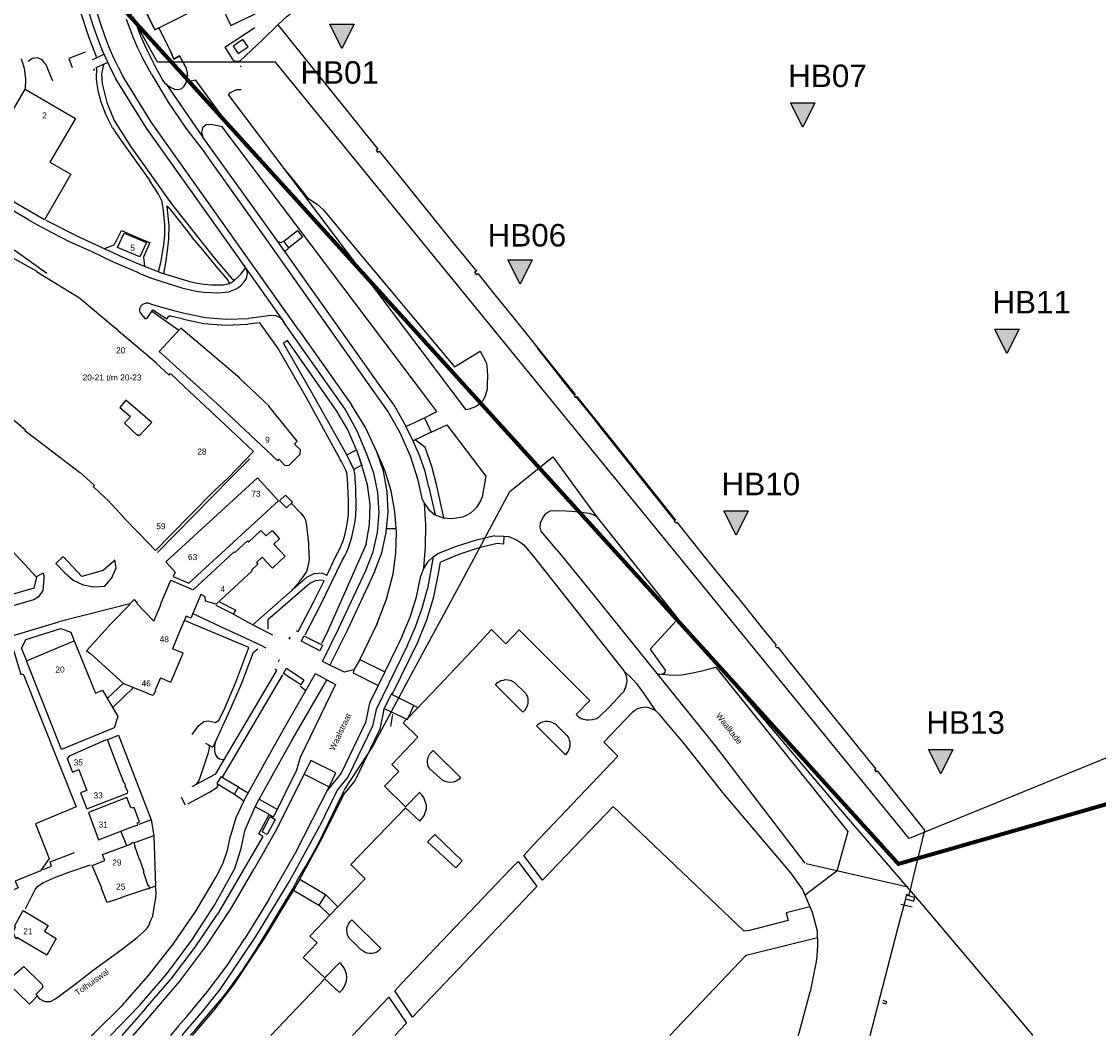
# Model space of a CAD drawing. Extents: x 158343 to 162498, y 431347 to 434500.
# Tile 2 of 68: x 158590 to 158861, y 433000 to 433254. Entities that reach past the tile are written whole.
import ezdxf

# ---------------------------------------------------------------- set-up
doc = ezdxf.new("R2010")
doc.units = 0
doc.header["$LTSCALE"] = 10
doc.header["$MEASUREMENT"] = 0
for name, color, linetype in [('33_trappen en balustraden', 252, 'CONTINUOUS'), ('44_plafonds', 8, 'CONTINUOUS'), ('47_binneninrichting', 8, 'CONTINUOUS'), ('B03', 8, 'CONTINUOUS'), ('G02', 8, 'CONTINUOUS'), ('HUISNUM', 7, 'CONTINUOUS'), ('STRNM', 7, 'CONTINUOUS'), ('WB-STEEKMONSTER', 7, 'CONTINUOUS'), ('X-XX-AL-grens_project-G', 7, 'AL-grens_project')]:
    doc.layers.add(name, color=color, linetype=linetype)
doc.layers.add('MEET', color=6, linetype='CONTINUOUS', plot=False)
doc.styles.add('STANDAARD', font='arial.ttf')
doc.styles.add('Style-STANDARD', font='arial.ttf')
doc.linetypes.add('AL-grens_project', pattern='A,3.5,-2,[8,CCS.shx,S=2.5,R=0,X=0,Y=0],-2,3.5', length=11)

# ---------------------------------------------------------------- blocks, each defined once
blk = doc.blocks.new('STEEK')
at = {"layer": 'WB-STEEKMONSTER'}
blk.add_lwpolyline([(-2.7, 5.4), (2.7, 5.4), (0, 0)], close=True, dxfattribs=at)
blk.add_solid([(0, 0), (2.7, 5.4), (-2.7, 5.4)], dxfattribs=at)
at = {"layer": 'WB-STEEKMONSTER', "style": 'STANDAARD'}
blk.add_attdef('BNO', (-3.22, 8.87), '', height=5, dxfattribs=at)

msp = doc.modelspace()

# ---------------------------------------------------------------- linework, layer by layer
at = {"layer": '33_trappen en balustraden', "flags": 128}
for points in [[(158654.64, 433253.59), (158656.98, 433255.82), (158658.67, 433257.09), (158660.12, 433258.2), (158663.04, 433260.12), (158670.02, 433264.85), (158674.49, 433267.8), (158678.36, 433270.57), (158679.01, 433271.03), (158679.49, 433271.42), (158679.72, 433271.66), (158680.26, 433272.34), (158682.26, 433275.69), (158683.29, 433277.57), (158682.9, 433278.48)], [(158654.65, 433253.59), (158661.22, 433245.47), (158668.16, 433236.87), (158679.74, 433222.44), (158679.35, 433222.16), (158679.72, 433221.68), (158680.11, 433221.93), (158683.81, 433217.42), (158694.08, 433204.57), (158698.97, 433198.47), (158704.5, 433191.76), (158704.06, 433191.46), (158704.49, 433190.97), (158704.86, 433191.19), (158709.17, 433185.89), (158713.89, 433179.99), (158717.69, 433175.28), (158720.95, 433171.26), (158729.34, 433160.81), (158729.02, 433160.54), (158729.39, 433160.1), (158729.73, 433160.34), (158740.16, 433147.33), (158754.46, 433129.32), (158754.14, 433129.08), (158754.56, 433128.56), (158754.85, 433128.77), (158761.37, 433120.63), (158765.28, 433115.8), (158770.72, 433109.14), (158776.65, 433101.74), (158779.8, 433097.92), (158779.53, 433097.72), (158779.92, 433097.24), (158780.17, 433097.42), (158784.36, 433092.15), (158792.1, 433082.55), (158798.89, 433074.18), (158804.78, 433066.85), (158804.48, 433066.64), (158804.87, 433066.17), (158805.17, 433066.39), (158817.05, 433051.53), (158813.11, 433035.18), (158812.41, 433035.36)], [(158803.4, 433000), (158807.18, 433014.57), (158810.38, 433027.17), (158812.29, 433034.3), (158812.53, 433035.32)]]:
    msp.add_lwpolyline(points, dxfattribs=at)
at = {"layer": '44_plafonds', "flags": 128}
for points in [[(158673.02, 433298.11), (158631.08, 433278.05), (158642.83, 433253.49), (158677.99, 433270.31), (158676.1, 433274.3), (158682.97, 433277.56), (158673.02, 433298.11)], [(158635.31, 433258.12), (158626.94, 433275.2), (158615.38, 433269.6), (158623.79, 433252.4), (158635.31, 433258.12)], [(158647.21, 433248.13), (158645.89, 433249.93), (158643.42, 433248.24), (158644.7, 433246.42), (158647.21, 433248.13)], [(158603.82, 433230.14), (158597.45, 433219.16), (158602.68, 433216.13), (158596.04, 433204.68), (158578.23, 433215.01), (158584, 433224.97), (158584.22, 433224.84), (158585.68, 433227.36), (158585.46, 433227.49), (158591.24, 433237.44), (158603.82, 433230.14)], [(158660.86, 433200.32), (158657.42, 433197.69), (158656.15, 433199.33), (158659.6, 433201.97), (158660.86, 433200.32)], [(158621.68, 433198.98), (158620.01, 433195.39), (158614.43, 433197.74), (158616.09, 433201.36), (158621.68, 433198.98)], [(158587.8, 433195.33), (158594.13, 433191.82), (158594.04, 433191.71)], [(158594.04, 433191.71), (158604.85, 433185.1), (158613.92, 433177.46)], [(158614.58, 433176.94), (158613.92, 433177.46)], [(158660.3, 433145.9), (158660.34, 433146.96), (158658.86, 433148.38), (158659.51, 433149.12), (158652.39, 433157.88), (158652.49, 433157.95), (158645.07, 433164.94), (158645.08, 433164.96), (158630.29, 433177.51), (158624.85, 433171.64), (158639.38, 433158.63), (158639.35, 433158.55), (158654.66, 433144.2), (158654.99, 433144.58), (158656.34, 433143.08), (158657.4, 433143.07), (158660.3, 433145.9)], [(158614.58, 433176.94), (158624.16, 433168.83), (158624.07, 433168.72)], [(158624.07, 433168.72), (158627.33, 433165.68), (158627.7, 433166.1), (158631.16, 433162.87)], [(158631.16, 433162.87), (158644.12, 433150.75)], [(158591.28, 433151.91), (158587.15, 433155.39), (158587.11, 433155.31), (158586.8, 433155.59), (158586.91, 433155.72), (158582.8, 433159.36), (158582.62, 433159.18), (158582.31, 433159.44)], [(158616.45, 433159.39), (158615, 433157.61)], [(158622.98, 433153.86), (158616.45, 433159.39)], [(158615, 433157.61), (158617.69, 433155.36), (158616.15, 433153.64)], [(158616.15, 433153.64), (158619.43, 433150.59)], [(158622.51, 433153.36), (158619.8, 433150.46), (158619.53, 433150.7), (158619.43, 433150.59)], [(158622.51, 433153.36), (158622.98, 433153.86)], [(158688.6, 433149.18), (158686.83, 433152.79), (158691.48, 433154.99), (158693.17, 433151.38), (158688.6, 433149.18)], [(158595.97, 433148.02), (158591.1, 433151.71), (158591.28, 433151.91)], [(158644.12, 433150.75), (158648.54, 433146.54)], [(158599.61, 433145.26), (158595.97, 433148.02)], [(158604.82, 433141.31), (158599.61, 433145.26)], [(158648.54, 433146.54), (158642.21, 433139.97)], [(158675.68, 433143.15), (158673.71, 433142.06), (158671.96, 433145.72), (158674.41, 433146.97), (158675.68, 433143.15)], [(158608.36, 433138.24), (158604.99, 433141.25), (158604.95, 433141.21), (158604.82, 433141.31)], [(158642.21, 433139.97), (158638.79, 433136.79), (158632.25, 433130.18), (158623.94, 433121.72), (158619.8, 433125.99)], [(158632.27, 433113.48), (158654.84, 433134.15), (158649.54, 433139.94), (158626.53, 433118.86), (158628.87, 433116.28), (158628.4, 433115.21), (158632.27, 433113.48)], [(158611.25, 433134.99), (158608.36, 433137.67), (158608.64, 433138), (158608.36, 433138.24)], [(158619.8, 433125.99), (158616.07, 433129.84), (158616.1, 433129.86), (158611.98, 433134.32), (158611.25, 433134.99)], [(158658.31, 433133.8), (158656.8, 433132.41), (158655.05, 433134.19), (158656.57, 433135.61)], [(158658.31, 433133.8), (158656.57, 433135.61)], [(158583.2, 433126.41), (158583.62, 433125.94), (158585.82, 433123.61), (158585.93, 433123.76), (158594.05, 433114.98), (158593.39, 433112.22), (158581.83, 433108.92)], [(158633.42, 433111.81), (158643.72, 433121.34), (158643.82, 433121.23), (158647, 433124.14), (158647.29, 433123.82), (158650.42, 433126.72), (158651.72, 433125.34), (158653.24, 433126.75), (158655.07, 433124.61), (158653.63, 433123.3), (158656.49, 433120.25), (158653.3, 433117.29), (158650.76, 433120.02), (158649.28, 433118.68), (158649.64, 433118.27), (158648.05, 433116.76), (158648.17, 433116.63), (158639.14, 433108.22), (158636.53, 433109.01), (158636.41, 433110.08), (158635.32, 433110.63)], [(158625.16, 433089.71), (158623.88, 433086.61), (158623.92, 433086.57), (158623.37, 433085.32), (158622.08, 433085.73), (158622.12, 433085.82), (158616.01, 433088.27), (158607.59, 433095.85), (158607.52, 433095.75), (158606.62, 433096.56), (158612.83, 433103.39), (158617.54, 433108.21), (158617.5, 433108.3), (158618.55, 433109.38), (158619.36, 433108.52), (158619.28, 433108.44), (158623.5, 433103.95), (158625.31, 433108.08), (158625.17, 433108.14), (158627.81, 433114.27), (158633.42, 433111.81)], [(158635.32, 433110.63), (158632.85, 433104.74), (158631.67, 433105.26), (158630.04, 433101.51), (158628.2, 433097.06)], [(158591.56, 433094.01), (158603.51, 433099.04), (158608.89, 433085.86), (158610.67, 433086.68), (158614.5, 433080.08), (158613.54, 433077.17), (158600.36, 433071.78), (158591.56, 433094.01)], [(158665.88, 433097.91), (158665.19, 433096.56), (158660.57, 433098.94), (158661.22, 433100.28), (158665.88, 433097.91)], [(158552.7, 433088.12), (158567.92, 433092.54), (158576.59, 433095.34), (158576.67, 433095.06), (158587.77, 433098.37), (158590.1, 433090.6), (158590.74, 433090.76), (158604.05, 433057.34), (158593.79, 433053.11), (158597.21, 433044.37), (158595.04, 433041.28), (158588.72, 433038.69), (158589.43, 433037.03), (158585.09, 433035.08), (158580.37, 433048.65), (158573.9, 433046.71)], [(158625.16, 433089.71), (158627.77, 433088.62), (158630.89, 433095.94), (158628.2, 433097.06)], [(158660.41, 433088.02), (158656.04, 433090.84), (158656.83, 433092.15), (158661.19, 433089.27), (158660.41, 433088.02)], [(158681.33, 433082.01), (158687.18, 433079.27), (158688.77, 433082.83), (158683.07, 433085.63), (158681.33, 433082.01)], [(158614.4, 433067.56), (158611.94, 433073.98), (158611.55, 433074.16), (158602.27, 433070.11), (158601.78, 433069.48), (158603.13, 433066.04), (158604.67, 433066.7), (158605.67, 433064.1)], [(158605.67, 433064.1), (158606.68, 433061.5), (158605.07, 433060.87), (158606.68, 433056.86), (158616.88, 433060.81), (158616.98, 433061.11), (158616.35, 433062.59), (158616.42, 433062.83), (158616.3, 433063.15), (158616.04, 433063.28), (158614.4, 433067.56)], [(158640.33, 433064.92), (158639.32, 433063.2), (158643.79, 433060.57), (158644.8, 433062.29), (158640.33, 433064.92)], [(158619.9, 433053.56), (158618.56, 433057.23), (158618.02, 433057.02), (158617.95, 433057.21), (158617.71, 433057.11), (158616.76, 433059.71), (158607.12, 433055.94), (158609.62, 433049.08), (158618.91, 433052.72), (158618.96, 433052.6), (158619.55, 433052.83), (158619.36, 433053.35), (158619.9, 433053.56)], [(158611.21, 433043.91), (158610.65, 433045.43), (158617.91, 433048.11), (158617.83, 433048.29), (158618.43, 433048.47), (158618.79, 433047.65), (158618.7, 433047.61), (158619.84, 433044.24), (158619.95, 433044.26), (158620.99, 433041.15), (158620.86, 433041.13), (158622.05, 433037.66), (158622.18, 433037.69), (158622.44, 433036.88), (158621.95, 433036.67), (158621.89, 433036.82), (158615.16, 433034.54), (158615.19, 433034.45), (158611.8, 433033.34), (158611.73, 433033.56), (158611.75, 433033.57), (158610.37, 433036.91), (158610.44, 433036.93), (158608.02, 433042.61), (158611.21, 433043.91)], [(158812.3, 433034.25), (158814.31, 433033.74), (158814.54, 433034.66), (158812.54, 433035.17)], [(158599.03, 433024.31), (158596.63, 433020.17), (158589.12, 433024.61), (158588.88, 433024.25), (158588.21, 433025.89), (158588.83, 433027.24), (158588.51, 433027.43), (158590.73, 433031.37), (158596.96, 433027.61), (158596.08, 433026.15), (158599.03, 433024.31)], [(158806.38, 433008.25), (158807.34, 433007.93), (158807.54, 433008.44), (158806.64, 433008.74)]]:
    msp.add_lwpolyline(points, dxfattribs=at)
at = {"layer": '47_binneninrichting', "flags": 128}
for points in [[(158607.31, 433250.35), (158605.02, 433257.24), (158603.22, 433264.28)], [(158607.22, 433256.69), (158608.41, 433253), (158609.72, 433249.35)], [(158609.12, 433256.97), (158610.29, 433253.34), (158611.58, 433249.75)], [(158618.34, 433255.74), (158619.23, 433253.27), (158620.2, 433250.83)], [(158616.6, 433255.03), (158617.48, 433252.61), (158618.44, 433250.22)], [(158641.31, 433248.02), (158643.34, 433244.86), (158643.62, 433244.62), (158643.79, 433244.56), (158644.01, 433244.5), (158644.07, 433244.5), (158644.23, 433244.47), (158644.43, 433244.47), (158644.68, 433244.46), (158644.84, 433244.46), (158645, 433244.49), (158645.11, 433244.54), (158650.89, 433249.96), (158654.64, 433253.59)], [(158641.31, 433248.02), (158648.89, 433252.91)], [(158609.06, 433245.8), (158607.31, 433250.35)], [(158618.44, 433250.22), (158619.46, 433247.86), (158620.56, 433245.53)], [(158620.2, 433250.83), (158621.15, 433248.64), (158622.17, 433246.48)], [(158624.84, 433252.71), (158627.68, 433247.01), (158628.55, 433245.04), (158630, 433245.85)], [(158609.72, 433249.35), (158610.66, 433246.97), (158611.68, 433244.63)], [(158611.58, 433249.75), (158612.49, 433247.45), (158613.48, 433245.19)], [(158591.28, 433237.46), (158591.35, 433240.05), (158591.01, 433242.62), (158590.28, 433245.1)], [(158596.34, 433243.85), (158595.51, 433244.87), (158594.29, 433245.35), (158592.99, 433245.18), (158591.93, 433244.41)], [(158606.28, 433246.77), (158602.18, 433245.19), (158603, 433242.88)], [(158608.12, 433244.87), (158610.98, 433246.22)], [(158609.06, 433245.32), (158609.15, 433245.56), (158609.06, 433245.8)], [(158613.48, 433245.19), (158614.55, 433242.96), (158615.7, 433240.77)], [(158623.04, 433241.03), (158620.56, 433245.53)], [(158622.17, 433246.48), (158623.93, 433243.02), (158625.8, 433239.61)], [(158630, 433245.85), (158631.14, 433243.74)], [(158596.34, 433243.85), (158598.09, 433239.56)], [(158608.38, 433242.18), (158608.39, 433242.17), (158608.47, 433242.28), (158608.64, 433242.46), (158608.67, 433242.53)], [(158608.99, 433242.89), (158609.37, 433243.05)], [(158610.26, 433234.2), (158609.51, 433237.06), (158609.14, 433240.01), (158609.18, 433242.97)], [(158609.37, 433243.05), (158611.91, 433244.13)], [(158610.9, 433243.7), (158610.35, 433241.3), (158610.56, 433238.84)], [(158611.68, 433244.63), (158612.77, 433242.32), (158613.94, 433240.04)], [(158631.92, 433241.92), (158631.63, 433242.87), (158631.14, 433243.74)], [(158645.17, 433243.22), (158645.45, 433243.21)], [(158646.58, 433192.63), (158621.68, 433227.72), (158613.94, 433240.04)], [(158645.64, 433197.18), (158622.97, 433229.12), (158615.7, 433240.77)], [(158623.04, 433241.03), (158627.1, 433234.23), (158631.57, 433227.68), (158636.45, 433221.43)], [(158625.8, 433239.61), (158626.18, 433239.07), (158626.66, 433238.61)], [(158631.15, 433238.24), (158631.61, 433239.04), (158631.91, 433239.93)], [(158631.91, 433239.93), (158632.02, 433240.92), (158631.92, 433241.92)], [(158610.56, 433238.84), (158611.72, 433234.14), (158613.54, 433229.65)], [(158626.66, 433238.61), (158627.64, 433237.96), (158628.72, 433237.5)], [(158626.66, 433238.61), (158635.77, 433225.54)], [(158628.72, 433237.5), (158629.43, 433237.39), (158630.14, 433237.51)], [(158630.14, 433237.51), (158630.7, 433237.79), (158631.15, 433238.24)], [(158642.27, 433235.96), (158642.33, 433236.16), (158642.73, 433236.65), (158643.42, 433237.01), (158644.35, 433237.39), (158645.41, 433237.36)], [(158613.11, 433227.8), (158611.55, 433230.94), (158610.26, 433234.2)], [(158642.27, 433235.96), (158701.88, 433157.01)], [(158535.23, 433229.59), (158536.61, 433230.91), (158568.3, 433208.9), (158588.95, 433196.83), (158596.66, 433191.27)], [(158613.54, 433229.65), (158617.72, 433223.04), (158627.94, 433208.7), (158638.67, 433195.17), (158643.04, 433190.05)], [(158637.88, 433228.59), (158636.69, 433228.49), (158635.77, 433227.73), (158635.45, 433226.58), (158635.82, 433225.46)], [(158691.48, 433154.99), (158694.58, 433156.57), (158692.56, 433159.22), (158640.64, 433227.99), (158637.88, 433228.59)], [(158613.11, 433227.8), (158614.17, 433226.24), (158615.23, 433224.68)], [(158615.23, 433224.68), (158618.81, 433219.62), (158622.43, 433214.6)], [(158680.23, 433163.09), (158667.42, 433181.18), (158652.57, 433202.15), (158635.82, 433225.46)], [(158678.61, 433161.86), (158666.18, 433179.45), (158650.86, 433201.08), (158636.45, 433221.43)], [(158656.17, 433217.55), (158658.53, 433214.72), (158662.2, 433210.16), (158663.29, 433209.41), (158664.59, 433208.53), (158666.02, 433207.25), (158672.78, 433199.04), (158699.01, 433167.82), (158705.42, 433171.75), (158707.02, 433168.68), (158707.2, 433167.03), (158707.28, 433165.33), (158707.25, 433163.51), (158707.23, 433162.18), (158706.68, 433160.46), (158706.09, 433159.32), (158705.25, 433158.42), (158704.26, 433157.73), (158702.71, 433157.19), (158701.88, 433157.01)], [(158624.11, 433212.05), (158623.29, 433213.34), (158622.43, 433214.6)], [(158592.02, 433204.66), (158591.18, 433205.18), (158589.64, 433206.14), (158579.43, 433212.11)], [(158625.23, 433210.13), (158624.68, 433211.1), (158624.11, 433212.05)], [(158625.53, 433209.44), (158625.39, 433209.79), (158625.23, 433210.13)], [(158625.61, 433209.08), (158625.58, 433209.26), (158625.53, 433209.44)], [(158625.91, 433207.02), (158625.77, 433208.05), (158625.61, 433209.08)], [(158626.3, 433203.47), (158626.12, 433205.25), (158625.91, 433207.02)], [(158627.03, 433208.07), (158626.88, 433208.11), (158626.79, 433207.99)], [(158626.79, 433207.99), (158626.96, 433206.44)], [(158627.41, 433207.6), (158627.03, 433208.07)], [(158627.41, 433207.6), (158630.26, 433203.89), (158633.14, 433200.21)], [(158592.02, 433204.66), (158594.11, 433203.49), (158596.17, 433202.44), (158602.29, 433199.27), (158607.95, 433196.75)], [(158596.4, 433204.59), (158604.87, 433200.33), (158615.61, 433195.36), (158619.27, 433193.77), (158620.54, 433193.28), (158625.62, 433191.34)], [(158626.96, 433206.44), (158627.27, 433203.2), (158627.24, 433199.95)], [(158613.99, 433199.19), (158615.39, 433202.02), (158620.59, 433199.71)], [(158626.03, 433198.37), (158626.31, 433200.82), (158626.32, 433203.29)], [(158626.32, 433203.29), (158626.31, 433203.38), (158626.3, 433203.47)], [(158611.16, 433197.49), (158613.6, 433198.45), (158614.02, 433199.24)], [(158620.59, 433199.71), (158622.51, 433198.97), (158620.96, 433195.29), (158621.15, 433193.04)], [(158627.24, 433199.95), (158626.9, 433196.89), (158626.41, 433193.85)], [(158642.18, 433189.53), (158639.13, 433193.07), (158635.82, 433197.16), (158633.14, 433200.21)], [(158654.6, 433199.29), (158655.38, 433199.02), (158656.15, 433199.33)], [(158607.93, 433196.76), (158613.12, 433194.26), (158619.41, 433191.51), (158619.23, 433191.57)], [(158625.24, 433193.97), (158626.03, 433198.37)], [(158659.92, 433177), (158645.64, 433197.18)], [(158657.42, 433197.69), (158656.38, 433196.77)], [(158624.72, 433191.69), (158625.24, 433193.97)], [(158626.41, 433193.85), (158626.02, 433191.7)], [(158619.41, 433191.51), (158620.04, 433191.25), (158622.26, 433190.33), (158623.45, 433189.88)], [(158625.62, 433191.34), (158630.85, 433189.68)], [(158626.02, 433191.7), (158626.04, 433191.43), (158626.13, 433191.18)], [(158643.88, 433189.61), (158644.63, 433190.29), (158645.33, 433191.02)], [(158645.33, 433191.02), (158645.99, 433191.8), (158646.58, 433192.63)], [(158646.55, 433192.65), (158656.26, 433178.92)], [(158646.95, 433191.72), (158646.8, 433192.19), (158646.58, 433192.63)], [(158646.75, 433189.95), (158646.9, 433190.34), (158646.99, 433190.75)], [(158646.99, 433190.75), (158647.01, 433191.24), (158646.95, 433191.72)], [(158623.45, 433189.88), (158630.54, 433187.65)], [(158630.85, 433189.68), (158632.6, 433189.18), (158634.38, 433188.79)], [(158634.38, 433188.79), (158636.18, 433188.52), (158638, 433188.37)], [(158638, 433188.37), (158639.46, 433188.34), (158640.92, 433188.41)], [(158640.92, 433188.41), (158641.71, 433188.53), (158642.49, 433188.73)], [(158642.49, 433188.73), (158642.38, 433189.15), (158642.18, 433189.53)], [(158642.49, 433188.73), (158642.77, 433188.84), (158643.03, 433188.99)], [(158643.03, 433188.99), (158643.46, 433189.28), (158643.88, 433189.61)], [(158643.04, 433190.05), (158643.42, 433189.75), (158643.88, 433189.61)], [(158644.76, 433187.73), (158645.49, 433188.32), (158646.13, 433189)], [(158646.13, 433189), (158646.47, 433189.45), (158646.75, 433189.95)], [(158478.9, 433187.15), (158485.9, 433172.34), (158495.59, 433154.07), (158502.53, 433140.51), (158510.18, 433125.33), (158516.12, 433113.62), (158520.99, 433102.38), (158525.39, 433090.92), (158525.73, 433089.97), (158532.01, 433091.69), (158551.78, 433097.38), (158593.36, 433109.41)], [(158630.54, 433187.65), (158632.32, 433187.16), (158634.13, 433186.79)], [(158634.13, 433186.79), (158635.96, 433186.54), (158637.81, 433186.41)], [(158637.81, 433186.41), (158639.64, 433186.4), (158641.47, 433186.51)], [(158641.47, 433186.51), (158642.37, 433186.65), (158643.23, 433186.91)], [(158643.23, 433186.91), (158644.02, 433187.27), (158644.76, 433187.73)], [(158620.2, 433181.27), (158620.1, 433181.51), (158620.01, 433181.86), (158620.01, 433182.22), (158620.04, 433182.47), (158620.24, 433182.9), (158620.4, 433183.16), (158620.57, 433183.37), (158620.73, 433183.5), (158621.01, 433183.62), (158621.2, 433183.7), (158621.45, 433183.79), (158621.71, 433183.83), (158621.97, 433183.83), (158622.12, 433183.83), (158622.29, 433183.79), (158622.96, 433183.51)], [(158622.96, 433183.51), (158625.74, 433182.67), (158628.55, 433181.93), (158631.2, 433181.29)], [(158620.2, 433181.27), (158621.28, 433179.96), (158621.39, 433179.93), (158621.52, 433179.93), (158621.67, 433179.95), (158621.83, 433180.02), (158623.23, 433182.09)], [(158623.01, 433181.77), (158629.82, 433177)], [(158623.23, 433182.09), (158626.81, 433179.81)], [(158627.04, 433180.26), (158626.81, 433179.81)], [(158627.73, 433180.51), (158627.35, 433180.48), (158627.04, 433180.26)], [(158630.65, 433179.86), (158627.73, 433180.51)], [(158630.65, 433179.86), (158636.07, 433178.68), (158641.6, 433178.22), (158647.14, 433178.5)], [(158631.2, 433181.29), (158636.49, 433180.21), (158641.86, 433179.75), (158647.25, 433179.89)], [(158653, 433180.66), (158647.25, 433179.89)], [(158655.93, 433179.38), (158655.14, 433180.16), (158654.12, 433180.61), (158653, 433180.66)], [(158669.51, 433146.11), (158661.74, 433160.2), (158654.61, 433172.67), (158650.12, 433178.86), (158647.14, 433178.5)], [(158659.7, 433173.98), (158655.93, 433179.37)], [(158659.92, 433177), (158673.15, 433158.28)], [(158657.12, 433174.39), (158656.11, 433173.71)], [(158671.96, 433145.72), (158670.87, 433147.66), (158663.28, 433161.18), (158656.11, 433173.71)], [(158669.47, 433156.68), (158657.12, 433174.39)], [(158671.6, 433157.15), (158659.7, 433173.98)], [(158719.79, 433172.44), (158723.33, 433167.96), (158726.46, 433163.92), (158729.12, 433160.61)], [(158689.88, 433139.39), (158687.93, 433145.41), (158685.38, 433151.2), (158682.26, 433156.7), (158678.61, 433161.86)], [(158686.88, 433152.82), (158683.85, 433158.14), (158680.23, 433163.09)], [(158679.54, 433146.47), (158676.66, 433152.55), (158673.15, 433158.28)], [(158729.53, 433160.18), (158733.29, 433155.57), (158736.17, 433151.94), (158749.65, 433135.04), (158753.88, 433129.68), (158754.26, 433129.2)], [(158674.41, 433146.97), (158672.24, 433151.98), (158669.47, 433156.68)], [(158677.02, 433145.84), (158674.56, 433151.62), (158671.6, 433157.15)], [(158693.17, 433151.38), (158697.07, 433153.22), (158706.89, 433140.38)], [(158688.64, 433149.21), (158688.67, 433149.15)], [(158692.55, 433137.56), (158691.62, 433141.54), (158690.32, 433145.41), (158688.67, 433149.15)], [(158691.63, 433147.52), (158689.13, 433149.44)], [(158694.55, 433137.92), (158693.33, 433142.8), (158691.63, 433147.52)], [(158670.07, 433145.08), (158669.79, 433145.6), (158669.51, 433146.11)], [(158670.61, 433144.04), (158670.34, 433144.56), (158670.07, 433145.08)], [(158673.7, 433142.11), (158671.96, 433145.72), (158674.41, 433146.97), (158675.73, 433142.99)], [(158676.79, 433116.7), (158678.6, 433121.37), (158679.71, 433126.25), (158680.12, 433131.25), (158679.79, 433136.24), (158678.75, 433141.14), (158677.02, 433145.84)], [(158678.92, 433116.32), (158680.74, 433121.15), (158681.88, 433126.19), (158682.34, 433131.33), (158682.1, 433136.49), (158681.15, 433141.57), (158679.54, 433146.47)], [(158683.58, 433115.85), (158684.31, 433121.04), (158684.48, 433126.27), (158684.07, 433131.49), (158683.11, 433136.64), (158681.59, 433141.65), (158679.54, 433146.47)], [(158624.42, 433121.22), (158642.89, 433139.93), (158647.65, 433144.68)], [(158671.62, 433142.04), (158671.12, 433143.04), (158670.61, 433144.04)], [(158671.77, 433141.69), (158671.7, 433141.87), (158671.62, 433142.04)], [(158673.85, 433141.57), (158673.78, 433141.84), (158673.7, 433142.11)], [(158676.85, 433123.29), (158677.7, 433128.22), (158677.8, 433133.23), (158677.14, 433138.19), (158675.73, 433142.99)], [(158671.94, 433141.18), (158671.86, 433141.44), (158671.77, 433141.69)], [(158672.04, 433140.71), (158672, 433140.95), (158671.94, 433141.18)], [(158672.14, 433139.87), (158672.1, 433140.29), (158672.04, 433140.71)], [(158672.31, 433136.17), (158672.24, 433138.02), (158672.14, 433139.87)], [(158673.96, 433141.02), (158673.91, 433141.29), (158673.85, 433141.57)], [(158674.11, 433139.58), (158674.05, 433140.3), (158673.96, 433141.02)], [(158674.27, 433135.96), (158674.21, 433137.77), (158674.11, 433139.58)], [(158690.92, 433134.71), (158689.88, 433139.39)], [(158706.89, 433140.38), (158705.97, 433135.1)], [(158692.55, 433137.56), (158694.12, 433130.65)], [(158696.32, 433129.89), (158694.55, 433137.92)], [(158672.41, 433131.74), (158672.38, 433133.96), (158672.31, 433136.17)], [(158674.3, 433131.98), (158674.3, 433133.97), (158674.27, 433135.96)], [(158691.44, 433133.49), (158690.92, 433134.71)], [(158705.15, 433133.33), (158705.62, 433134.19), (158705.97, 433135.1)], [(158657.98, 433133.6), (158660.39, 433131.03), (158661.15, 433130.15), (158661.54, 433129.57), (158661.8, 433128.57), (158662.35, 433123.5), (158662.37, 433122.67), (158662.48, 433121.02), (158662.5, 433119.48), (158662.27, 433118), (158661.82, 433116.44), (158660.73, 433114.87), (158659.51, 433113.17), (158658.06, 433111.66)], [(158672.37, 433130.71), (158672.41, 433131.23), (158672.41, 433131.74)], [(158674.21, 433130.5), (158674.27, 433131.24), (158674.3, 433131.98)], [(158691.32, 433117.37), (158691.74, 433122.74), (158691.78, 433128.12), (158691.44, 433133.49)], [(158691.44, 433133.49), (158692.58, 433131.88), (158694.12, 433130.65)], [(158702.19, 433130.62), (158703.09, 433131.17), (158703.9, 433131.83)], [(158703.9, 433131.83), (158704.58, 433132.54), (158705.15, 433133.33)], [(158724.73, 433121.9), (158720.77, 433126.56), (158720.48, 433127.56), (158720.63, 433128.61), (158721.23, 433129.88), (158722.03, 433131.05), (158723.11, 433131.67), (158724.64, 433131.7), (158727.06, 433131.67), (158729.38, 433131.48), (158732.79, 433131.09), (158734.02, 433130.69), (158734.6, 433130.35), (158754.58, 433105.19), (158754.82, 433104.84), (158754.85, 433104.32), (158754.64, 433104.01), (158748.15, 433096.92), (158751.87, 433091.67), (158751.81, 433091.17), (158751.46, 433090.73), (158751.1, 433090.63), (158750.6, 433090.6), (158750.12, 433090.59), (158749.97, 433090.63)], [(158671.84, 433127.04), (158672.15, 433128.87), (158672.37, 433130.71)], [(158673.61, 433126.63), (158673.95, 433128.56), (158674.21, 433130.5)], [(158694.12, 433130.65), (158696.17, 433129.92), (158698.34, 433129.71), (158700.49, 433130.04)], [(158700.49, 433130.04), (158701.36, 433130.27), (158702.19, 433130.62)], [(158671.06, 433124.12), (158671.49, 433125.57), (158671.84, 433127.04)], [(158672.77, 433123.43), (158673.23, 433125.02), (158673.61, 433126.63)], [(158684.45, 433127.15), (158682.03, 433127.17)], [(158676.85, 433123.29), (158666.87, 433100.79), (158665.62, 433098.4)], [(158670.24, 433122.13), (158670.68, 433123.11), (158671.06, 433124.12)], [(158671.96, 433121.36), (158672.39, 433122.39), (158672.77, 433123.43)], [(158709.07, 433125.39), (158704.19, 433124.23), (158699.42, 433122.72), (158694.76, 433120.86)], [(158709.7, 433123.43), (158704.84, 433122.27), (158700.08, 433120.73), (158695.46, 433118.81)], [(158709.07, 433125.39), (158711.41, 433125.28), (158711.29, 433123.31), (158709.7, 433123.43)], [(158711.41, 433125.28), (158712.65, 433125.18), (158713.85, 433124.71), (158715.01, 433124.16), (158715.76, 433123.66), (158716.42, 433123.12), (158718.82, 433120.21), (158740.6, 433092.71), (158741.54, 433091.48), (158742.05, 433090.5), (158742.2, 433089.66), (158742.29, 433088.91), (158742.13, 433088.17), (158741.97, 433087.32), (158741.73, 433086.88), (158741.54, 433086.34), (158741.05, 433085.82), (158737.95, 433082.44), (158735.14, 433079.79), (158734.63, 433079.45), (158733.65, 433079.23), (158732.84, 433079.12), (158732.12, 433079.14), (158731.49, 433079.29), (158730.95, 433079.45)], [(158669.18, 433120.25), (158669.74, 433121.17), (158670.24, 433122.13)], [(158670.93, 433119.4), (158671.48, 433120.37), (158671.96, 433121.36)], [(158693.68, 433120.12), (158694.76, 433120.86)], [(158724.73, 433121.9), (158733.82, 433110.64), (158754.36, 433085.19), (158764.42, 433072.7), (158767.39, 433068.82)], [(158614.1, 433117.33), (158613.77, 433119.36), (158613.41, 433118.98), (158610.82, 433116.66), (158605.43, 433115.18), (158600.79, 433120.16), (158598.92, 433118.41), (158601.14, 433116.06)], [(158661.5, 433100.5), (158665.37, 433107.96), (158670.93, 433119.4)], [(158666.94, 433115.45), (158669.18, 433120.25)], [(158693.68, 433120.12), (158692.26, 433118.8), (158691.22, 433117.17), (158690.6, 433115.34)], [(158693.68, 433120.12), (158692.23, 433112.09)], [(158695.01, 433115.94), (158695.46, 433118.81)], [(158595.75, 433116.03), (158593.97, 433115.07)], [(158596.02, 433114.6), (158596.01, 433115.34), (158595.75, 433116.03)], [(158601.14, 433116.06), (158603.26, 433114.29), (158605.77, 433113.11), (158608.49, 433112.6), (158611.25, 433112.79)], [(158611.25, 433112.79), (158612.99, 433114.87), (158614.1, 433117.33)], [(158665.77, 433116.02), (158663.71, 433115.84), (158661.85, 433114.93)], [(158666.94, 433115.45), (158665.77, 433116.01)], [(158678.92, 433116.32), (158672.14, 433101.8), (158667.75, 433092.93), (158665.83, 433093.82), (158669.99, 433102.18), (158676.79, 433116.7)], [(158679.63, 433103.41), (158681.95, 433109.52), (158683.58, 433115.85)], [(158685.77, 433100.04), (158687.85, 433104.99), (158689.46, 433110.1), (158690.6, 433115.33)], [(158689.81, 433098.7), (158692.07, 433104.28), (158693.8, 433110.04), (158695.01, 433115.94)], [(158595.69, 433111.55), (158595.7, 433111.6), (158595.72, 433111.65), (158596.02, 433114.6)], [(158661.85, 433114.93), (158648.34, 433103.06)], [(158662.68, 433113.45), (158652.12, 433104.32), (158652.11, 433102.05)], [(158659.29, 433101.63), (158659.75, 433101.34), (158663.64, 433108.76), (158666.27, 433114.05), (158665.52, 433114.27)], [(158665.52, 433114.28), (158664.04, 433114.09), (158662.68, 433113.45)], [(158593.36, 433109.41), (158594.72, 433110.24), (158595.67, 433111.51)], [(158595.67, 433111.51), (158595.69, 433111.55)], [(158687.21, 433097.97), (158689.25, 433102.54), (158690.93, 433107.26), (158692.23, 433112.09)], [(158617.5, 433108.3), (158599.63, 433103.8)], [(158639.05, 433108.02), (158642.96, 433106.03), (158647.33, 433103.66), (158650.02, 433102.2), (158651.82, 433101.27), (158653.3, 433100.53)], [(158640, 433108.84), (158644.15, 433106.71)], [(158633.32, 433105.87), (158641.51, 433102.08), (158646.47, 433099.78), (158648.18, 433098.97), (158650.41, 433097.95), (158651.66, 433097.29)], [(158643.54, 433105.72), (158644.15, 433106.71)], [(158587.07, 433100.05), (158589.62, 433100.81), (158599.63, 433103.8)], [(158590.33, 433097.1), (158591.39, 433099.33), (158600.21, 433102.12), (158602.64, 433101.17)], [(158647.39, 433097.35), (158631.18, 433104.13)], [(158679.63, 433103.41), (158675.23, 433094.36), (158673.73, 433091.75), (158671.4, 433091.16), (158667.75, 433092.93)], [(158687.43, 433079.83), (158695.02, 433087.66), (158703.41, 433096.57), (158708.29, 433101.85), (158711.86, 433098.25), (158715.26, 433101.76), (158715.37, 433101.68), (158733.03, 433084.08), (158729.57, 433080.55), (158729.96, 433080.11), (158730.6, 433079.71), (158730.95, 433079.45)], [(158602.64, 433101.17), (158603.51, 433099.04)], [(158657.54, 433099.45), (158657.8, 433099.98)], [(158685.77, 433100.04), (158681.53, 433091.26), (158679.86, 433087.82), (158677.71, 433083.36), (158676.66, 433078.5), (158670.54, 433065.85), (158667.15, 433061.58)], [(158590.33, 433097.1), (158591.56, 433094.01)], [(158644.1, 433088.67), (158647.39, 433097.35)], [(158645.57, 433088.2), (158648.52, 433096.17)], [(158648.52, 433096.17), (158649.62, 433097.01)], [(158687.21, 433097.97), (158679.38, 433081.76)], [(158683.65, 433086.03), (158689.81, 433098.7)], [(158654.8, 433093.84), (158655.11, 433094.33)], [(158675.23, 433094.36), (158681.53, 433091.26)], [(158641.37, 433069.51), (158654.39, 433091.59), (158653.9, 433091.88)], [(158646.13, 433058.92), (158652.99, 433071.3), (158656.73, 433077.94), (158661.68, 433086.6), (158664.1, 433090.81), (158666.92, 433089.25)], [(158673.73, 433091.75), (158673.56, 433090.96), (158679.86, 433087.82)], [(158741.49, 433091.54), (158743.68, 433089.43), (158744.71, 433088.3), (158746.44, 433085.92), (158748.06, 433083.53), (158749.48, 433081.46)], [(158751.18, 433090.66), (158753.8, 433090.44), (158756.08, 433090.5), (158758.37, 433090.93), (158760.8, 433091.42), (158763.73, 433092.19), (158764.66, 433092.45)], [(158764.66, 433092.45), (158797.77, 433051.2), (158795.01, 433041.24), (158789.88, 433037.38), (158787.03, 433035.17)], [(158611.86, 433084.64), (158615.87, 433088.4)], [(158633.17, 433075.5), (158634.79, 433077.76), (158636.08, 433078.81), (158637.23, 433078.95), (158638.98, 433078.55), (158639.86, 433079.11), (158641.08, 433081.58), (158644.1, 433088.67)], [(158638.91, 433073.55), (158642.38, 433080.95), (158645.57, 433088.2)], [(158640.72, 433064.66), (158655.93, 433090.53)], [(158666.92, 433089.25), (158669.17, 433088.09), (158660.3, 433069.74), (158659.37, 433066.55), (158653.6, 433054.9)], [(158666, 433087.61), (158666.92, 433089.25)], [(158717.46, 433084.43), (158717.44, 433083.92), (158717.43, 433083.35), (158717.25, 433082.66), (158716.96, 433082.08), (158716.7, 433081.62), (158716.14, 433081.14), (158709.31, 433088.02), (158709.73, 433088.48), (158710.15, 433088.76), (158710.65, 433089.04), (158711.33, 433089.2), (158711.85, 433089.3), (158712.42, 433089.28), (158712.98, 433089.13), (158713.47, 433088.91), (158714.07, 433088.6), (158716.8, 433085.9), (158717.1, 433085.37), (158717.3, 433085), (158717.46, 433084.43)], [(158613.2, 433082.31), (158618.39, 433087.32)], [(158658.51, 433074.59), (158666, 433087.61)], [(158660.23, 433087.75), (158661.68, 433086.6)], [(158683.07, 433085.63), (158683.65, 433086.03)], [(158688.77, 433082.83), (158689.83, 433082.31)], [(158679.38, 433081.76), (158678.44, 433077.58)], [(158680.37, 433076.92), (158681.22, 433080.87)], [(158681.22, 433080.87), (158681.33, 433082.01)], [(158683.01, 433077.54), (158683.53, 433080.55)], [(158740.01, 433070.06), (158736.48, 433073.57), (158743.75, 433081.25), (158744.28, 433081.61), (158745.04, 433082.06), (158745.88, 433082.33), (158746.9, 433082.46), (158747.71, 433082.3), (158748.36, 433082.08), (158748.95, 433081.79), (158749.53, 433081.43), (158749.97, 433081.08), (158750.36, 433080.64), (158750.93, 433079.99)], [(158750.93, 433079.99), (158756.48, 433073.35), (158766.58, 433060.61), (158783.35, 433040.84), (158786.4, 433036.6), (158787.43, 433034.25), (158788.78, 433030.96), (158790.08, 433026.29), (158790.19, 433022.48), (158789.98, 433019.94), (158789.84, 433018.5), (158789.56, 433017.29), (158788.33, 433010.97)], [(158652.88, 433000), (158656.25, 433003.54), (158666.47, 433014.21), (158670.16, 433010.76), (158670.86, 433011.51), (158671.28, 433012.17), (158671.59, 433012.75), (158671.87, 433013.62), (158671.99, 433014.52), (158671.9, 433015.4), (158671.67, 433016.17), (158671.23, 433017.07), (158670.55, 433017.9), (158670.16, 433018.25), (158666.48, 433014.44), (158661.04, 433019.57), (158664.54, 433023.27), (158662.65, 433024.93), (158669.73, 433032.27), (158676.62, 433039.32), (158672.98, 433042.86), (158686.68, 433057.11), (158690.3, 433053.75), (158690.67, 433054.17), (158691.31, 433055.07), (158691.74, 433056.12), (158691.97, 433056.88), (158691.95, 433057.8), (158691.66, 433058.67), (158691.29, 433059.7), (158690.7, 433060.48), (158690.18, 433061.02), (158690.22, 433060.97), (158686.71, 433057.4), (158681.45, 433062.52), (158685.06, 433066.27), (158683.24, 433067.99), (158689.79, 433074.83), (158686.13, 433078.48), (158686.98, 433079.36)], [(158678.44, 433077.58), (158672.32, 433064.96)], [(158727.99, 433073.13), (158727.95, 433072.52), (158727.82, 433071.94), (158727.57, 433071.34), (158727.27, 433070.97), (158726.85, 433070.46), (158719.62, 433077.72), (158720.02, 433078.09), (158720.55, 433078.45), (158721.14, 433078.71), (158721.87, 433078.89), (158722.41, 433078.87), (158722.97, 433078.77), (158723.48, 433078.61), (158723.92, 433078.4), (158724.26, 433078.17), (158727.17, 433075.32), (158727.61, 433074.74), (158727.84, 433074.1), (158727.96, 433073.65), (158727.99, 433073.13)], [(158611.77, 433074.19), (158614.67, 433075.36), (158622.81, 433054.12), (158619.73, 433052.94)], [(158649.98, 433059.27), (158658.51, 433074.59)], [(158673.99, 433063.83), (158680.37, 433076.92)], [(158635.13, 433064.73), (158637.23, 433070.99), (158637.52, 433072.19)], [(158636.5, 433073.32), (158637.42, 433072.82)], [(158637.42, 433072.82), (158638.33, 433072.32), (158638.91, 433073.55)], [(158637.52, 433072.19), (158637.51, 433072.51), (158637.42, 433072.82)], [(158638.91, 433073.55), (158638.75, 433072.51), (158638.73, 433071.46)], [(158634.24, 433063.03), (158639.12, 433065.69), (158641.37, 433069.51)], [(158638.73, 433071.46), (158638.89, 433070.57), (158639.39, 433069.84)], [(158639.39, 433069.84), (158640.01, 433069.41), (158640.74, 433069.26)], [(158640.74, 433069.26), (158641.08, 433069.33), (158641.37, 433069.51)], [(158652.38, 433034.15), (158659.05, 433045.82), (158667.53, 433062.4), (158669.24, 433065.94), (158662.9, 433069.02), (158661.24, 433065.58), (158654.02, 433051.09), (158648.68, 433041.79)], [(158700.55, 433064.74), (158700.13, 433064.21), (158699.72, 433063.95), (158699.19, 433063.72), (158698.64, 433063.56), (158698.06, 433063.48), (158697.34, 433063.55), (158696.64, 433063.71), (158696.11, 433063.95), (158692.92, 433066.82), (158692.43, 433067.51), (158692.29, 433068.08), (158692.26, 433068.6), (158692.27, 433069.16), (158692.5, 433070.03), (158692.82, 433070.68), (158693.63, 433071.51), (158700.55, 433064.74)], [(158788.24, 433032.28), (158782.28, 433030.77), (158782.79, 433028.85), (158773.04, 433026.34), (158771.73, 433026.14), (158738.82, 433057.49), (158721.14, 433039.01), (158716.45, 433045.19), (158718.83, 433047.8), (158740.01, 433070.06)], [(158767.39, 433068.82), (158786.98, 433043.27)], [(158634.24, 433063.03), (158634.79, 433063.83), (158635.13, 433064.73)], [(158661.24, 433065.58), (158667.53, 433062.4)], [(158672.32, 433064.96), (158669.56, 433061.55)], [(158671.26, 433060.49), (158673.99, 433063.83)], [(158632.04, 433058.16), (158637.5, 433061.09), (158639.35, 433062.21), (158639.74, 433062.91)], [(158633.15, 433062.44), (158634.24, 433063.03)], [(158644.82, 433062.29), (158647.23, 433060.92)], [(158669.56, 433061.55), (158665.16, 433052.6)], [(158631.51, 433057.8), (158630.47, 433059.74)], [(158646.13, 433058.92), (158644.11, 433054.65), (158642.78, 433050.12)], [(158643.79, 433060.57), (158646.13, 433058.92)], [(158648.96, 433057.36), (158649.98, 433059.27)], [(158649.98, 433059.27), (158654.56, 433056.69)], [(158660.06, 433039.04), (158665.89, 433049.64), (158671.26, 433060.49)], [(158646.47, 433051.56), (158648.96, 433057.36)], [(158652.19, 433055.6), (158648.96, 433057.36)], [(158652.19, 433055.6), (158652.5, 433055.45)], [(158622.81, 433054.12), (158623.55, 433050.18)], [(158650.92, 433049.91), (158649.9, 433050.57), (158652.5, 433055.45)], [(158652.5, 433055.45), (158653.6, 433054.9)], [(158615.25, 433051.18), (158616.62, 433047.64)], [(158618.49, 433048.34), (158623.55, 433050.18), (158623.97, 433037.46)], [(158639.16, 433039.77), (158640.82, 433043.05), (158642.03, 433046.52), (158642.78, 433050.12)], [(158640.19, 433011.57), (158649.16, 433024.84), (158657.49, 433038.53), (158665.16, 433052.6)], [(158643.85, 433041.88), (158645.33, 433046.67), (158646.47, 433051.56)], [(158700.95, 433043.8), (158699.35, 433042.04), (158692.26, 433048.57), (158694.07, 433050.39), (158700.95, 433043.8)], [(158650.92, 433049.91), (158639.47, 433030.41)], [(158595.72, 433041.68), (158597.85, 433042.52), (158597.5, 433043.59), (158603.58, 433045.88)], [(158591.31, 433031.81), (158592.47, 433034.11), (158593.2, 433035.66), (158593.72, 433036.62), (158594.42, 433037.48), (158595.8, 433038.39), (158598.83, 433039.74), (158599.72, 433040.04), (158602.16, 433040.94), (158607.61, 433042.83)], [(158712.98, 433041.64), (158715.01, 433043.66), (158719.66, 433037.4), (158688.45, 433004.62), (158684.01, 433011.2), (158685.72, 433013.04), (158712.98, 433041.64)], [(158787.28, 433043.18), (158812.85, 433037.3)], [(158608.42, 433000.51), (158615.55, 433007.54), (158622.22, 433015.01), (158628.39, 433022.9), (158634.05, 433031.16), (158639.16, 433039.77)], [(158612.62, 433000), (158619.96, 433007.5), (158626.79, 433015.47), (158633.06, 433023.89), (158638.76, 433032.7), (158643.85, 433041.88)], [(158622.8, 433005.07), (158630.08, 433013.66), (158636.83, 433022.66), (158643.04, 433032.05), (158648.68, 433041.79)], [(158604.12, 433013.16), (158608.26, 433016.35), (158615.33, 433021.49), (158619.36, 433024.55), (158620.92, 433026.04), (158621.67, 433026.75), (158622.16, 433027.43), (158622.43, 433028.02), (158622.79, 433028.92), (158623.23, 433029.96), (158623.54, 433031.6), (158623.8, 433033.13), (158624.01, 433034.43), (158624.1, 433035.92), (158623.97, 433037.46), (158622.51, 433036.98)], [(158660.06, 433039.04), (158658.54, 433036.39)], [(158660.15, 433039.2), (158666.6, 433035.41), (158669.7, 433032.25)], [(158643.71, 433012.9), (158651.39, 433024.48), (158658.55, 433036.39)], [(158652.38, 433034.15), (158646.4, 433024.36)], [(158658.58, 433036.45), (158665.09, 433032.64), (158667.66, 433030.19)], [(158665.02, 433032.68), (158666.72, 433035.29)], [(158811.11, 433032.95), (158813.92, 433032.24)], [(158621.47, 433006.73), (158627.92, 433014.28), (158633.93, 433022.18), (158639.47, 433030.41)], [(158680.53, 433021.86), (158679.95, 433021.27), (158679.35, 433020.84), (158678.8, 433020.63), (158678.3, 433020.55), (158677.7, 433020.57), (158677.2, 433020.65), (158676.73, 433020.74), (158676.33, 433020.95), (158675.36, 433021.63), (158674.31, 433022.7), (158672.58, 433024.42), (158672.21, 433025.04), (158672.03, 433025.75), (158671.94, 433026.41), (158671.98, 433027.02), (158672.22, 433027.57), (158672.46, 433028.08), (158672.75, 433028.5), (158673.21, 433028.98), (158680.53, 433021.86)], [(158631.81, 433004.74), (158637.03, 433011.01), (158641.9, 433017.56), (158646.4, 433024.36)], [(158753.05, 433000), (158772.23, 433020.17), (158790.13, 433024.58)], [(158588.07, 433014.91), (158590.48, 433016.98)], [(158590.48, 433016.98), (158590.88, 433017.33), (158595.45, 433012.75)], [(158586.42, 433013.57), (158592.33, 433007.85), (158594.25, 433009.86)], [(158595.45, 433012.75), (158595.6, 433012.34), (158595.53, 433011.91)], [(158598.84, 433009.19), (158604.12, 433013.16)], [(158633.25, 433000), (158638.63, 433006.33), (158643.71, 433012.9)], [(158595.53, 433011.91), (158593.86, 433010.31), (158594.84, 433009.18)], [(158631.26, 433000.77), (158635.82, 433006.09), (158640.19, 433011.56)], [(158680.68, 433007.71), (158682.55, 433009.59), (158686.98, 433003.05), (158684.07, 433000)], [(158785.32, 433000), (158785.51, 433000.65), (158788.33, 433010.97)], [(158594.84, 433009.18), (158596.13, 433008.54), (158597.56, 433008.55), (158598.84, 433009.19)], [(158673.37, 433000), (158680.68, 433007.71)], [(158621.47, 433006.73), (158618.46, 433003.39), (158615.5, 433000)], [(158618.33, 433000), (158622.8, 433005.08)], [(158631.81, 433004.74), (158629.7, 433002.42), (158627.7, 433000)], [(158607.89, 433000), (158608.42, 433000.51)], [(158631.26, 433000.78), (158630.91, 433000.39), (158630.56, 433000)]]:
    msp.add_lwpolyline(points, dxfattribs=at)
at = {"layer": 'B03', "flags": 128}
msp.add_lwpolyline([(158650.72, 433051.1), (158652.71, 433054.91), (158654, 433054.23), (158652.01, 433050.42), (158650.72, 433051.1)], dxfattribs=at)
at = {"layer": 'G02', "flags": 128}
for points in [[(158624.75, 433252.88), (158623.79, 433252.4), (158615.38, 433269.6), (158617.81, 433270.77)], [(158624.83, 433252.71), (158624.75, 433252.88)], [(158631.68, 433239.21), (158631.9, 433239.85), (158632.01, 433240.6), (158632.01, 433241.66), (158631.71, 433242.68), (158631.05, 433243.91), (158630, 433245.85), (158628.55, 433245.04), (158627.68, 433247.01), (158624.84, 433252.71), (158624.83, 433252.71)], [(158634.06, 433239.74), (158631.68, 433239.21)], [(158635.99, 433237.08), (158634.06, 433239.74)], [(158641.31, 433229.74), (158635.99, 433237.08)], [(158712.87, 433136.54), (158723.71, 433145.2)], [(158723.71, 433145.2), (158734.6, 433130.35)], [(158671.47, 433061.78), (158678.31, 433072.29), (158688.78, 433091.73), (158700.66, 433113.63), (158712.87, 433136.54)], [(158734.6, 433130.35), (158754.58, 433105.19), (158754.82, 433104.84)], [(158754.82, 433104.84), (158763.4, 433095.01), (158796.87, 433055.52), (158816.27, 433033.04)], [(158659.86, 433039.45), (158661.69, 433042.51), (158664.7, 433047.87), (158667.37, 433053.38), (158669.42, 433057.55), (158671.16, 433061.13), (158671.47, 433061.78)], [(158658.31, 433036.65), (158659.86, 433039.45)], [(158632.67, 433000), (158633.97, 433001.47), (158641.31, 433010.22), (158645.82, 433016.31), (158649.01, 433021.33), (158652.61, 433027.17), (158656.22, 433033.22), (158658.31, 433036.65)], [(158816.27, 433033.04), (158844.23, 433000)]]:
    msp.add_lwpolyline(points, dxfattribs=at)
at = {"layer": 'MEET', "const_width": 1}
msp.add_lwpolyline([(159217.96, 434088.85), (159435.98, 434020.25), (159504.62, 433836.46), (159784.94, 433953.55), (159866.41, 433734.33), (159822.4, 433519.03), (159655.9, 433512.46), (159222.15, 433324.12), (159221.05, 433289.09), (159066.14, 433159.95), (158988.58, 433123), (158887.87, 433065.24), (158810.46, 433043.05), (158594.73, 433280.89), (158643.69, 433366.24), (158736.01, 433394.89), (158840.95, 433432.1), (158907.6, 433472.41), (158902.41, 433599.51), (159112.89, 433678.64), (159214.78, 433765.28), (159227.57, 433847.1)], close=True, dxfattribs=at)
at = {"layer": 'X-XX-AL-grens_project-G', "ltscale": 0.1, "flags": 128}
msp.add_lwpolyline([(158951.24, 433442.77), (158989.76, 433399.71, -0.23464), (158994.65, 433254.26), (158961.6, 433168.57), (158883.05, 433077.97), (158813.18, 433049.46), (158654.07, 433244.25), (158624.44, 433244.25), (158606.11, 433277.3), (158657.82, 433359.82), (158841.7, 433419.6), (158951.24, 433442.77)], format="xyb", dxfattribs=at)

# ---------------------------------------------------------------- block references
at = {"layer": 'WB-STEEKMONSTER'}
ref = msp.add_blockref('STEEK', (158670.74, 433247.66), dxfattribs=dict(at, xscale=1.13, yscale=1.13, zscale=1.13))
ref.add_attrib('BNO', 'HB01', (158660.32, 433238.85), dxfattribs={"height": 5.65, "style": 'STANDAARD'})
at = {"layer": 'WB-STEEKMONSTER', "xscale": 1.13, "yscale": 1.13, "zscale": 1.13}
for p, values in [((158786.43, 433227.97), {'BNO': 'HB07'}), ((158837.7, 433171.16), {'BNO': 'HB11'}), ((158769.7, 433125.54), {'BNO': 'HB10'}), ((158821.1, 433065.68), {'BNO': 'HB13'})]:
    msp.add_blockref('STEEK', p, dxfattribs=at).add_auto_attribs(values)
at = {"layer": 'WB-STEEKMONSTER'}
ref = msp.add_blockref('STEEK', (158715.46, 433188.56), dxfattribs=dict(at, xscale=1.13, yscale=1.13, zscale=1.13))
ref.add_attrib('BNO', 'HB06', (158707.32, 433197.99), dxfattribs={"height": 5.65, "style": 'STANDAARD'})

# ---------------------------------------------------------------- texts
at = {"layer": 'HUISNUM', "style": 'Style-STANDARD'}
for s, p in [('2', (158595.48, 433230.14)), ('5', (158617.61, 433196.93)), ('20', (158614.04, 433171.19)), ('20-21 t/m 20-23', (158605.64, 433164.37)), ('9', (158651.47, 433148.74)), ('28', (158634.43, 433145.78)), ('73', (158647.99, 433135.19)), ('59', (158624.13, 433127.04)), ('63', (158632.09, 433119.29)), ('4', (158640.24, 433111.32)), ('48', (158624.98, 433098.66)), ('20', (158598.8, 433091.08)), ('46', (158620.45, 433087.61)), ('35', (158603.38, 433067.76)), ('33', (158608.38, 433059.48)), ('31', (158609.64, 433052.18)), ('29', (158613.08, 433042.65)), ('25', (158614.04, 433036.61)), ('21', (158590.74, 433025.4))]:
    msp.add_text(s, height=1.5, dxfattribs=at).set_placement(p)
at = {"layer": 'STRNM', "style": 'Style-STANDARD'}
for s, rotation, p in [('Waalstraat', 64.5367, (158668.84, 433071.33)), ('Waalkade', 308.0961, (158764.51, 433080.23)), ('Tolhuiswal', 35.6776, (158604.36, 433009.89))]:
    msp.add_text(s, height=1.5, rotation=rotation, dxfattribs=at).set_placement(p)

doc.saveas('drawing.dxf')
